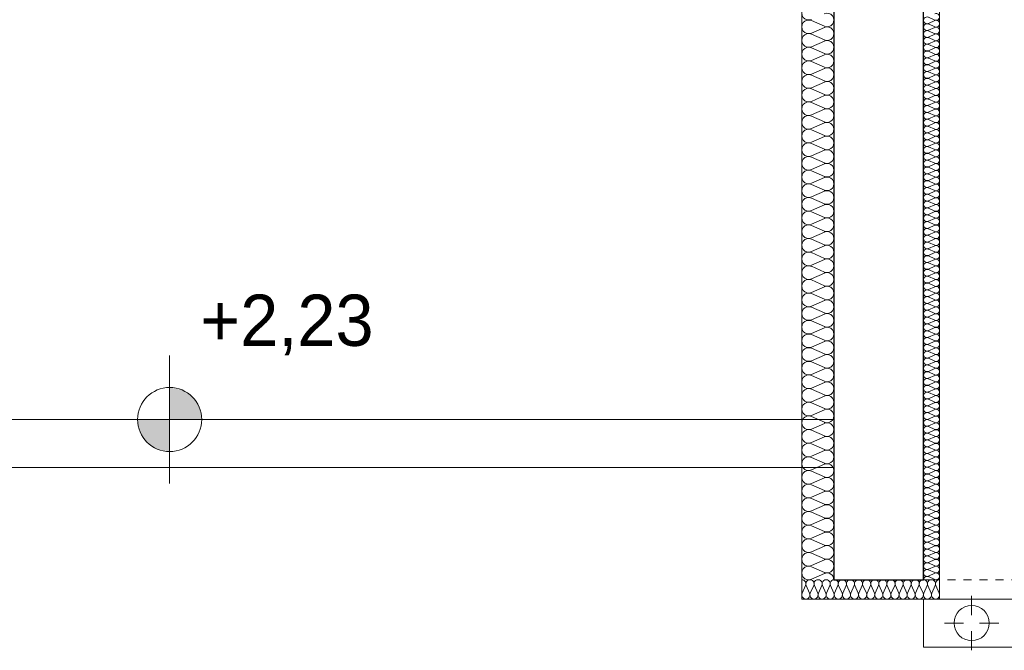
# Model space of a CAD drawing. Header units: inches. Extents: x -515158 to -470211, y -1887 to 84268.
# Tile 74 of 102: x -501644 to -498570, y 66477 to 68444. Entities that reach past the tile are written whole.
import ezdxf

# ---------------------------------------------------------------- set-up
doc = ezdxf.new("R2010")
doc.units = ezdxf.units.IN
doc.header["$MEASUREMENT"] = 0
doc.linetypes.add('Hidden Line', pattern=[50, 25, -25])
for name, color, linetype, lineweight in [('#podkład', 252, 'Continuous', 9), ('Arch ocieplenie_Nr_Pióra__44', 252, 'Continuous', 9), ('Arch ocieplenie_Nr_Pióra__9', 252, 'Continuous', 9), ('Arch wykończenie_Nr_Pióra__3', 252, 'Continuous', 18), ('INWENT DACH_Nr_Pióra__21', 252, 'Continuous', 9), ('INWENT RURY SPUSTOWE_Nr_Pióra__21', 252, 'Continuous', 9), ('INWENT RZĘDNE_Nr_Pióra__21', 252, 'Continuous', 9), ('INWENT.ŚCIANY_Nr_Pióra__1', 252, 'Continuous', 25), ('INWENT.ŚCIANY_Nr_Pióra__21', 252, 'Continuous', 9)]:
    doc.layers.add(name, color=color, linetype=linetype, lineweight=lineweight)
doc.layers.add('Arch ocieplenie', color=252, linetype='Continuous')
doc.layers.add('INWENT RZĘDNE', color=252, linetype='Continuous')
doc.styles.add('GENERATED_STYLE_3', font='txt')

# ---------------------------------------------------------------- blocks, each defined once
blk = doc.blocks.new('Koty wysokościowe_38', base_point=(-500112.1, 68397.6))
at = {"layer": 'INWENT RZĘDNE_Nr_Pióra__21', "linetype": 'Continuous'}
for points in [[(-500112.1, 68397.6), (-500012.1, 68397.6), (-500019.7, 68435.9), (-500041.4, 68468.3), (-500073.9, 68490), (-500112.1, 68497.6)], [(-500112.1, 68397.6), (-500212.1, 68397.6), (-500204.5, 68359.4), (-500182.8, 68326.9), (-500150.4, 68305.2), (-500112.1, 68297.6)]]:
    blk.add_hatch(color=256, dxfattribs=at).paths.add_polyline_path(points, flags=0)
for p, q in [((-500112.1, 68197.6), (-500112.1, 68597.6)), ((-500312.1, 68397.6), (-499912.1, 68397.6))]:
    blk.add_line(p, q, dxfattribs=at)
blk.add_circle((-500112.1, 68397.6), 100, dxfattribs=at)
at = {"layer": 'INWENT RZĘDNE_Nr_Pióra__21', "insert": (-500016.8, 68597.6), "char_height": 160, "attachment_point": 7, "style": 'GENERATED_STYLE_3'}
blk.add_mtext('{+2,23}', dxfattribs=at)
blk = doc.blocks.new('Izolacja cieplna 14_210', base_point=(-497758.3, 79647.6))
at = {"layer": 'Arch ocieplenie_Nr_Pióra__9', "linetype": 'Continuous'}
for p, q in [((-497743.4, 69652.9), (-497723.2, 69644)), ((-497723.2, 69642.2), (-497743.4, 69633.4)), ((-497743.4, 69631.6), (-497723.2, 69622.7)), ((-497723.2, 69620.9), (-497743.4, 69612.1)), ((-497743.4, 69610.3), (-497723.2, 69601.4)), ((-497723.2, 69599.6), (-497743.4, 69590.8)), ((-497743.4, 69589), (-497723.2, 69580.1)), ((-497723.2, 69578.4), (-497743.4, 69569.5)), ((-497743.4, 69567.7), (-497723.2, 69558.9)), ((-497723.2, 69557.1), (-497743.4, 69548.2)), ((-497743.4, 69546.4), (-497723.2, 69537.6)), ((-497723.2, 69535.8), (-497743.4, 69526.9)), ((-497743.4, 69525.1), (-497723.2, 69516.3)), ((-497723.2, 69514.5), (-497743.4, 69505.6)), ((-497743.4, 69503.9), (-497723.2, 69495)), ((-497723.2, 69493.2), (-497743.4, 69484.4)), ((-497743.4, 69482.6), (-497723.2, 69473.7)), ((-497723.2, 69471.9), (-497743.4, 69463.1)), ((-497743.4, 69461.3), (-497723.2, 69452.4)), ((-497723.2, 69450.6), (-497743.4, 69441.8)), ((-497743.4, 69440), (-497723.2, 69431.1)), ((-497723.2, 69429.3), (-497743.4, 69420.5)), ((-497743.4, 69418.7), (-497723.2, 69409.9)), ((-497723.2, 69408.1), (-497743.4, 69399.2)), ((-497743.4, 69397.4), (-497723.2, 69388.6)), ((-497723.2, 69386.8), (-497743.4, 69377.9)), ((-497743.4, 69376.1), (-497723.2, 69367.3)), ((-497723.2, 69365.5), (-497743.4, 69356.6)), ((-497743.4, 69354.8), (-497723.2, 69346)), ((-497723.2, 69344.2), (-497743.4, 69335.3)), ((-497743.4, 69333.6), (-497723.2, 69324.7)), ((-497723.2, 69322.9), (-497743.4, 69314.1)), ((-497743.4, 69312.3), (-497723.2, 69303.4)), ((-497723.2, 69301.6), (-497743.4, 69292.8)), ((-497743.4, 69291), (-497723.2, 69282.1)), ((-497723.2, 69280.3), (-497743.4, 69271.5)), ((-497743.4, 69269.7), (-497723.2, 69260.8)), ((-497723.2, 69259.1), (-497743.4, 69250.2)), ((-497743.4, 69248.4), (-497723.2, 69239.6)), ((-497723.2, 69237.8), (-497743.4, 69228.9)), ((-497743.4, 69227.1), (-497723.2, 69218.3)), ((-497723.2, 69216.5), (-497743.4, 69207.6)), ((-497743.4, 69205.8), (-497723.2, 69197)), ((-497723.2, 69195.2), (-497743.4, 69186.3)), ((-497743.4, 69184.6), (-497723.2, 69175.7)), ((-497723.2, 69173.9), (-497743.4, 69165.1)), ((-497743.4, 69163.3), (-497723.2, 69154.4)), ((-497723.2, 69152.6), (-497743.4, 69143.8)), ((-497743.4, 69142), (-497723.2, 69133.1)), ((-497723.2, 69131.3), (-497743.4, 69122.5)), ((-497743.4, 69120.7), (-497723.2, 69111.8)), ((-497723.2, 69110.1), (-497743.4, 69101.2)), ((-497743.4, 69099.4), (-497723.2, 69090.6)), ((-497723.2, 69088.8), (-497743.4, 69079.9)), ((-497743.4, 69078.1), (-497723.2, 69069.3)), ((-497723.2, 69067.5), (-497743.4, 69058.6)), ((-497743.4, 69056.8), (-497723.2, 69048)), ((-497723.2, 69046.2), (-497743.4, 69037.3)), ((-497743.4, 69035.6), (-497723.2, 69026.7)), ((-497723.2, 69024.9), (-497743.4, 69016.1)), ((-497743.4, 69014.3), (-497723.2, 69005.4)), ((-497723.2, 69003.6), (-497743.4, 68994.8)), ((-497743.4, 68993), (-497723.2, 68984.1)), ((-497723.2, 68982.3), (-497743.4, 68973.5)), ((-497743.4, 68971.7), (-497723.2, 68962.8)), ((-497723.2, 68961.1), (-497743.4, 68952.2)), ((-497743.4, 68950.4), (-497723.2, 68941.6)), ((-497723.2, 68939.8), (-497743.4, 68930.9)), ((-497743.4, 68929.1), (-497723.2, 68920.3)), ((-497723.2, 68918.5), (-497743.4, 68909.6)), ((-497743.4, 68907.8), (-497723.2, 68899)), ((-497723.2, 68897.2), (-497743.4, 68888.3)), ((-497743.4, 68886.5), (-497723.2, 68877.7)), ((-497723.2, 68875.9), (-497743.4, 68867.1)), ((-497743.4, 68865.3), (-497723.2, 68856.4)), ((-497723.2, 68854.6), (-497743.4, 68845.8)), ((-497743.4, 68844), (-497723.2, 68835.1)), ((-497723.2, 68833.3), (-497743.4, 68824.5)), ((-497743.4, 68822.7), (-497723.2, 68813.8)), ((-497723.2, 68812), (-497743.4, 68803.2)), ((-497743.4, 68801.4), (-497723.2, 68792.5)), ((-497723.2, 68790.8), (-497743.4, 68781.9)), ((-497743.4, 68780.1), (-497723.2, 68771.3)), ((-497723.2, 68769.5), (-497743.4, 68760.6)), ((-497743.4, 68758.8), (-497723.2, 68750)), ((-497723.2, 68748.2), (-497743.4, 68739.3)), ((-497743.4, 68737.5), (-497723.2, 68728.7)), ((-497723.2, 68726.9), (-497743.4, 68718)), ((-497743.4, 68716.3), (-497723.2, 68707.4)), ((-497723.2, 68705.6), (-497743.4, 68696.8)), ((-497743.4, 68695), (-497723.2, 68686.1)), ((-497723.2, 68684.3), (-497743.4, 68675.5)), ((-497743.4, 68673.7), (-497723.2, 68664.8)), ((-497723.2, 68663), (-497743.4, 68654.2)), ((-497743.4, 68652.4), (-497723.2, 68643.5)), ((-497723.2, 68641.8), (-497743.4, 68632.9)), ((-497743.4, 68631.1), (-497723.2, 68622.3)), ((-497723.2, 68620.5), (-497743.4, 68611.6)), ((-497743.4, 68609.8), (-497723.2, 68601)), ((-497723.2, 68599.2), (-497743.4, 68590.3)), ((-497743.4, 68588.5), (-497723.2, 68579.7)), ((-497723.2, 68577.9), (-497743.4, 68569)), ((-497743.4, 68567.3), (-497723.2, 68558.4)), ((-497723.2, 68556.6), (-497743.4, 68547.8)), ((-497743.4, 68546), (-497723.2, 68537.1)), ((-497723.2, 68535.3), (-497743.4, 68526.5)), ((-497743.4, 68524.7), (-497723.2, 68515.8)), ((-497723.2, 68514), (-497743.4, 68505.2)), ((-497743.4, 68503.4), (-497723.2, 68494.5)), ((-497723.2, 68492.8), (-497743.4, 68483.9)), ((-497743.4, 68482.1), (-497723.2, 68473.3)), ((-497723.2, 68471.5), (-497743.4, 68462.6)), ((-497743.4, 68460.8), (-497723.2, 68452)), ((-497723.2, 68450.2), (-497743.4, 68441.3)), ((-497743.4, 68439.5), (-497723.2, 68430.7)), ((-497723.2, 68428.9), (-497743.4, 68420)), ((-497743.4, 68418.3), (-497723.2, 68409.4)), ((-497723.2, 68407.6), (-497743.4, 68398.8)), ((-497743.4, 68397), (-497723.2, 68388.1)), ((-497723.2, 68386.3), (-497743.4, 68377.5)), ((-497743.4, 68375.7), (-497723.2, 68366.8)), ((-497723.2, 68365), (-497743.4, 68356.2)), ((-497743.4, 68354.4), (-497723.2, 68345.5)), ((-497723.2, 68343.8), (-497743.4, 68334.9)), ((-497743.4, 68333.1), (-497723.2, 68324.3)), ((-497723.2, 68322.5), (-497743.4, 68313.6)), ((-497743.4, 68311.8), (-497723.2, 68303)), ((-497723.2, 68301.2), (-497743.4, 68292.3)), ((-497743.4, 68290.5), (-497723.2, 68281.7)), ((-497723.2, 68279.9), (-497743.4, 68271)), ((-497743.4, 68269.2), (-497723.2, 68260.4)), ((-497723.2, 68258.6), (-497743.4, 68249.8)), ((-497743.4, 68248), (-497723.2, 68239.1)), ((-497723.2, 68237.3), (-497743.4, 68228.5)), ((-497743.4, 68226.7), (-497723.2, 68217.8)), ((-497723.2, 68216), (-497743.4, 68207.2)), ((-497743.4, 68205.4), (-497723.2, 68196.5)), ((-497723.2, 68194.7), (-497743.4, 68185.9)), ((-497743.4, 68184.1), (-497723.2, 68175.2)), ((-497723.2, 68173.5), (-497743.4, 68164.6)), ((-497743.4, 68162.8), (-497723.2, 68154)), ((-497723.2, 68152.2), (-497743.4, 68143.3)), ((-497743.4, 68141.5), (-497723.2, 68132.7)), ((-497723.2, 68130.9), (-497743.4, 68122)), ((-497743.4, 68120.2), (-497723.2, 68111.4)), ((-497723.2, 68109.6), (-497743.4, 68100.7)), ((-497743.4, 68099), (-497723.2, 68090.1)), ((-497723.2, 68088.3), (-497743.4, 68079.5)), ((-497743.4, 68077.7), (-497723.2, 68068.8)), ((-497723.2, 68067), (-497743.4, 68058.2)), ((-497743.4, 68056.4), (-497723.2, 68047.5)), ((-497723.2, 68045.7), (-497743.4, 68036.9)), ((-497743.4, 68035.1), (-497723.2, 68026.2)), ((-497723.2, 68024.5), (-497743.4, 68015.6)), ((-497743.4, 68013.8), (-497723.2, 68005)), ((-497723.2, 68003.2), (-497743.4, 67994.3)), ((-497743.4, 67992.5), (-497723.2, 67983.7)), ((-497723.2, 67981.9), (-497743.4, 67973)), ((-497743.4, 67971.2), (-497723.2, 67962.4)), ((-497723.2, 67960.6), (-497743.4, 67951.7)), ((-497743.4, 67950), (-497723.2, 67941.1)), ((-497723.2, 67939.3), (-497743.4, 67930.5)), ((-497743.4, 67928.7), (-497723.2, 67919.8)), ((-497723.2, 67918), (-497743.4, 67909.2)), ((-497743.4, 67907.4), (-497723.2, 67898.5))]:
    blk.add_line(p, q, dxfattribs=at)
for centre, start_param, end_param in [((-497719, 69653.7), 5.870392, 9.837571), ((-497747.7, 69643.1), 2.7288, 6.695979), ((-497747.7, 69621.8), 2.7288, 6.695979), ((-497719, 69632.5), 5.870392, 9.837571), ((-497747.7, 69600.5), 2.7288, 6.695979), ((-497719, 69611.2), 5.870392, 9.837571), ((-497719, 69589.9), 5.870392, 9.837571), ((-497747.7, 69579.2), 2.7288, 6.695979), ((-497747.7, 69558), 2.7288, 6.695979), ((-497719, 69568.6), 5.870392, 9.837571), ((-497747.7, 69536.7), 2.7288, 6.695979), ((-497719, 69547.3), 5.870392, 9.837571), ((-497719, 69526), 5.870392, 9.837571), ((-497747.7, 69515.4), 2.7288, 6.695979), ((-497747.7, 69494.1), 2.7288, 6.695979), ((-497719, 69504.7), 5.870392, 9.837571), ((-497747.7, 69472.8), 2.7288, 6.695979), ((-497719, 69483.5), 5.870392, 9.837571), ((-497719, 69462.2), 5.870392, 9.837571), ((-497747.7, 69451.5), 2.7288, 6.695979), ((-497747.7, 69430.2), 2.7288, 6.695979), ((-497719, 69440.9), 5.870392, 9.837571), ((-497747.7, 69409), 2.7288, 6.695979), ((-497719, 69419.6), 5.870392, 9.837571), ((-497747.7, 69387.7), 2.7288, 6.695979), ((-497719, 69398.3), 5.870392, 9.837571), ((-497719, 69377), 5.870392, 9.837571), ((-497747.7, 69366.4), 2.7288, 6.695979), ((-497747.7, 69345.1), 2.7288, 6.695979), ((-497719, 69355.7), 5.870392, 9.837571), ((-497747.7, 69323.8), 2.7288, 6.695979), ((-497719, 69334.5), 5.870392, 9.837571), ((-497719, 69313.2), 5.870392, 9.837571), ((-497747.7, 69302.5), 2.7288, 6.695979), ((-497747.7, 69281.2), 2.7288, 6.695979), ((-497719, 69291.9), 5.870392, 9.837571), ((-497747.7, 69260), 2.7288, 6.695979), ((-497719, 69270.6), 5.870392, 9.837571), ((-497719, 69249.3), 5.870392, 9.837571), ((-497747.7, 69238.7), 2.7288, 6.695979), ((-497747.7, 69217.4), 2.7288, 6.695979), ((-497719, 69228), 5.870392, 9.837571), ((-497747.7, 69196.1), 2.7288, 6.695979), ((-497719, 69206.7), 5.870392, 9.837571), ((-497719, 69185.5), 5.870392, 9.837571), ((-497747.7, 69174.8), 2.7288, 6.695979), ((-497747.7, 69153.5), 2.7288, 6.695979), ((-497719, 69164.2), 5.870392, 9.837571), ((-497747.7, 69132.2), 2.7288, 6.695979), ((-497719, 69142.9), 5.870392, 9.837571), ((-497747.7, 69110.9), 2.7288, 6.695979), ((-497719, 69121.6), 5.870392, 9.837571), ((-497719, 69100.3), 5.870392, 9.837571), ((-497747.7, 69089.7), 2.7288, 6.695979), ((-497747.7, 69068.4), 2.7288, 6.695979), ((-497719, 69079), 5.870392, 9.837571), ((-497747.7, 69047.1), 2.7288, 6.695979), ((-497719, 69057.7), 5.870392, 9.837571), ((-497719, 69036.4), 5.870392, 9.837571), ((-497747.7, 69025.8), 2.7288, 6.695979), ((-497747.7, 69004.5), 2.7288, 6.695979), ((-497719, 69015.2), 5.870392, 9.837571), ((-497747.7, 68983.2), 2.7288, 6.695979), ((-497719, 68993.9), 5.870392, 9.837571), ((-497719, 68972.6), 5.870392, 9.837571), ((-497747.7, 68961.9), 2.7288, 6.695979), ((-497747.7, 68940.7), 2.7288, 6.695979), ((-497719, 68951.3), 5.870392, 9.837571), ((-497747.7, 68919.4), 2.7288, 6.695979), ((-497719, 68930), 5.870392, 9.837571), ((-497719, 68908.7), 5.870392, 9.837571), ((-497747.7, 68898.1), 2.7288, 6.695979), ((-497747.7, 68876.8), 2.7288, 6.695979), ((-497719, 68887.4), 5.870392, 9.837571), ((-497747.7, 68855.5), 2.7288, 6.695979), ((-497719, 68866.2), 5.870392, 9.837571), ((-497747.7, 68834.2), 2.7288, 6.695979), ((-497719, 68844.9), 5.870392, 9.837571), ((-497719, 68823.6), 5.870392, 9.837571), ((-497747.7, 68812.9), 2.7288, 6.695979), ((-497747.7, 68791.7), 2.7288, 6.695979), ((-497719, 68802.3), 5.870392, 9.837571), ((-497747.7, 68770.4), 2.7288, 6.695979), ((-497719, 68781), 5.870392, 9.837571), ((-497719, 68759.7), 5.870392, 9.837571), ((-497747.7, 68749.1), 2.7288, 6.695979), ((-497747.7, 68727.8), 2.7288, 6.695979), ((-497719, 68738.4), 5.870392, 9.837571), ((-497747.7, 68706.5), 2.7288, 6.695979), ((-497719, 68717.2), 5.870392, 9.837571), ((-497719, 68695.9), 5.870392, 9.837571), ((-497747.7, 68685.2), 2.7288, 6.695979), ((-497747.7, 68663.9), 2.7288, 6.695979), ((-497719, 68674.6), 5.870392, 9.837571), ((-497747.7, 68642.7), 2.7288, 6.695979), ((-497719, 68653.3), 5.870392, 9.837571), ((-497719, 68632), 5.870392, 9.837571), ((-497747.7, 68621.4), 2.7288, 6.695979), ((-497747.7, 68600.1), 2.7288, 6.695979), ((-497719, 68610.7), 5.870392, 9.837571), ((-497747.7, 68578.8), 2.7288, 6.695979), ((-497719, 68589.4), 5.870392, 9.837571), ((-497747.7, 68557.5), 2.7288, 6.695979), ((-497719, 68568.2), 5.870392, 9.837571), ((-497719, 68546.9), 5.870392, 9.837571), ((-497747.7, 68536.2), 2.7288, 6.695979), ((-497747.7, 68514.9), 2.7288, 6.695979), ((-497719, 68525.6), 5.870392, 9.837571), ((-497747.7, 68493.6), 2.7288, 6.695979), ((-497719, 68504.3), 5.870392, 9.837571), ((-497719, 68483), 5.870392, 9.837571), ((-497747.7, 68472.4), 2.7288, 6.695979), ((-497747.7, 68451.1), 2.7288, 6.695979), ((-497719, 68461.7), 5.870392, 9.837571), ((-497747.7, 68429.8), 2.7288, 6.695979), ((-497719, 68440.4), 5.870392, 9.837571), ((-497719, 68419.1), 5.870392, 9.837571), ((-497747.7, 68408.5), 2.7288, 6.695979), ((-497747.7, 68387.2), 2.7288, 6.695979), ((-497719, 68397.9), 5.870392, 9.837571), ((-497747.7, 68365.9), 2.7288, 6.695979), ((-497719, 68376.6), 5.870392, 9.837571), ((-497719, 68355.3), 5.870392, 9.837571), ((-497747.7, 68344.6), 2.7288, 6.695979), ((-497747.7, 68323.4), 2.7288, 6.695979), ((-497719, 68334), 5.870392, 9.837571), ((-497747.7, 68302.1), 2.7288, 6.695979), ((-497719, 68312.7), 5.870392, 9.837571), ((-497747.7, 68280.8), 2.7288, 6.695979), ((-497719, 68291.4), 5.870392, 9.837571), ((-497719, 68270.1), 5.870392, 9.837571), ((-497747.7, 68259.5), 2.7288, 6.695979), ((-497747.7, 68238.2), 2.7288, 6.695979), ((-497719, 68248.9), 5.870392, 9.837571), ((-497747.7, 68216.9), 2.7288, 6.695979), ((-497719, 68227.6), 5.870392, 9.837571), ((-497719, 68206.3), 5.870392, 9.837571), ((-497747.7, 68195.6), 2.7288, 6.695979), ((-497747.7, 68174.4), 2.7288, 6.695979), ((-497719, 68185), 5.870392, 9.837571), ((-497747.7, 68153.1), 2.7288, 6.695979), ((-497719, 68163.7), 5.870392, 9.837571), ((-497719, 68142.4), 5.870392, 9.837571), ((-497747.7, 68131.8), 2.7288, 6.695979), ((-497747.7, 68110.5), 2.7288, 6.695979), ((-497719, 68121.1), 5.870392, 9.837571), ((-497747.7, 68089.2), 2.7288, 6.695979), ((-497719, 68099.9), 5.870392, 9.837571), ((-497719, 68078.6), 5.870392, 9.837571), ((-497747.7, 68067.9), 2.7288, 6.695979), ((-497747.7, 68046.6), 2.7288, 6.695979), ((-497719, 68057.3), 5.870392, 9.837571), ((-497747.7, 68025.4), 2.7288, 6.695979), ((-497719, 68036), 5.870392, 9.837571), ((-497747.7, 68004.1), 2.7288, 6.695979), ((-497719, 68014.7), 5.870392, 9.837571), ((-497719, 67993.4), 5.870392, 9.837571), ((-497747.7, 67982.8), 2.7288, 6.695979), ((-497747.7, 67961.5), 2.7288, 6.695979), ((-497719, 67972.1), 5.870392, 9.837571), ((-497747.7, 67940.2), 2.7288, 6.695979), ((-497719, 67950.8), 5.870392, 9.837571), ((-497719, 67929.6), 5.870392, 9.837571), ((-497747.7, 67918.9), 2.7288, 6.695979), ((-497747.7, 67897.6), 2.7288, 4.712389), ((-497719, 67908.3), 5.870392, 9.837571)]:
    blk.add_ellipse(centre, major_axis=(0, -10.6), ratio=0.999134, start_param=start_param, end_param=end_param, dxfattribs=at)
blk = doc.blocks.new('Izolacja cieplna 14_209', base_point=(-498038.3, 72327.6))
at = {"layer": 'Arch ocieplenie_Nr_Pióra__44', "linetype": 'Continuous'}
for p, q in [((-498108.5, 69642.3), (-498068.1, 69624.6)), ((-498068.1, 69621), (-498108.5, 69603.3)), ((-498108.5, 69599.7), (-498068.1, 69582)), ((-498068.1, 69578.4), (-498108.5, 69560.7)), ((-498108.5, 69557.1), (-498068.1, 69539.4)), ((-498068.1, 69535.8), (-498108.5, 69518.1)), ((-498108.5, 69514.5), (-498068.1, 69496.8)), ((-498068.1, 69493.2), (-498108.5, 69475.5)), ((-498108.5, 69471.9), (-498068.1, 69454.2)), ((-498068.1, 69450.6), (-498108.5, 69432.9)), ((-498108.5, 69429.3), (-498068.1, 69411.6)), ((-498068.1, 69408), (-498108.5, 69390.3)), ((-498108.5, 69386.7), (-498068.1, 69369)), ((-498068.1, 69365.4), (-498108.5, 69347.7)), ((-498108.5, 69344.1), (-498068.1, 69326.4)), ((-498068.1, 69322.8), (-498108.5, 69305.1)), ((-498108.5, 69301.5), (-498068.1, 69283.8)), ((-498068.1, 69280.2), (-498108.5, 69262.5)), ((-498108.5, 69258.9), (-498068.1, 69241.2)), ((-498068.1, 69237.6), (-498108.5, 69219.9)), ((-498108.5, 69216.3), (-498068.1, 69198.6)), ((-498068.1, 69195), (-498108.5, 69177.3)), ((-498108.5, 69173.7), (-498068.1, 69156)), ((-498068.1, 69152.4), (-498108.5, 69134.7)), ((-498108.5, 69131.1), (-498068.1, 69113.4)), ((-498068.1, 69109.8), (-498108.5, 69092.1)), ((-498108.5, 69088.5), (-498068.1, 69070.8)), ((-498068.1, 69067.2), (-498108.5, 69049.5)), ((-498108.5, 69045.9), (-498068.1, 69028.2)), ((-498068.1, 69024.6), (-498108.5, 69006.9)), ((-498108.5, 69003.3), (-498068.1, 68985.6)), ((-498068.1, 68982), (-498108.5, 68964.3)), ((-498108.5, 68960.7), (-498068.1, 68943)), ((-498068.1, 68939.4), (-498108.5, 68921.7)), ((-498108.5, 68918.2), (-498068.1, 68900.4)), ((-498068.1, 68896.9), (-498108.5, 68879.1)), ((-498108.5, 68875.6), (-498068.1, 68857.8)), ((-498068.1, 68854.3), (-498108.5, 68836.5)), ((-498108.5, 68833), (-498068.1, 68815.2)), ((-498068.1, 68811.7), (-498108.5, 68793.9)), ((-498108.5, 68790.4), (-498068.1, 68772.6)), ((-498068.1, 68769.1), (-498108.5, 68751.3)), ((-498108.5, 68747.8), (-498068.1, 68730)), ((-498068.1, 68726.5), (-498108.5, 68708.7)), ((-498108.5, 68705.2), (-498068.1, 68687.4)), ((-498068.1, 68683.9), (-498108.5, 68666.2)), ((-498108.5, 68662.6), (-498068.1, 68644.9)), ((-498068.1, 68641.3), (-498108.5, 68623.6)), ((-498108.5, 68620), (-498068.1, 68602.3)), ((-498068.1, 68598.7), (-498108.5, 68581)), ((-498108.5, 68577.4), (-498068.1, 68559.7)), ((-498068.1, 68556.1), (-498108.5, 68538.4)), ((-498108.5, 68534.8), (-498068.1, 68517.1)), ((-498068.1, 68513.5), (-498108.5, 68495.8)), ((-498108.5, 68492.2), (-498068.1, 68474.5)), ((-498068.1, 68470.9), (-498108.5, 68453.2)), ((-498108.5, 68449.6), (-498068.1, 68431.9)), ((-498068.1, 68428.3), (-498108.5, 68410.6)), ((-498108.5, 68407), (-498068.1, 68389.3)), ((-498068.1, 68385.7), (-498108.5, 68368)), ((-498108.5, 68364.4), (-498068.1, 68346.7)), ((-498068.1, 68343.1), (-498108.5, 68325.4)), ((-498108.5, 68321.8), (-498068.1, 68304.1)), ((-498068.1, 68300.5), (-498108.5, 68282.8)), ((-498108.5, 68279.2), (-498068.1, 68261.5)), ((-498068.1, 68257.9), (-498108.5, 68240.2)), ((-498108.5, 68236.6), (-498068.1, 68218.9)), ((-498068.1, 68215.3), (-498108.5, 68197.6)), ((-498108.5, 68194), (-498068.1, 68176.3)), ((-498068.1, 68172.7), (-498108.5, 68155)), ((-498108.5, 68151.4), (-498068.1, 68133.7)), ((-498068.1, 68130.1), (-498108.5, 68112.4)), ((-498108.5, 68108.8), (-498068.1, 68091.1)), ((-498068.1, 68087.5), (-498108.5, 68069.8)), ((-498108.5, 68066.2), (-498068.1, 68048.5)), ((-498068.1, 68044.9), (-498108.5, 68027.2)), ((-498108.5, 68023.6), (-498068.1, 68005.9)), ((-498068.1, 68002.3), (-498108.5, 67984.6)), ((-498108.5, 67981), (-498068.1, 67963.3)), ((-498068.1, 67959.7), (-498108.5, 67942)), ((-498108.5, 67938.4), (-498068.1, 67920.7)), ((-498068.1, 67917.1), (-498108.5, 67899.4))]:
    blk.add_line(p, q, dxfattribs=at)
for centre, start_param, end_param in [((-498117.1, 69665.4), 2.728799, 6.695979), ((-498059.6, 69644.1), 5.870392, 9.837571), ((-498117.1, 69622.8), 2.728799, 6.695979), ((-498117.1, 69580.2), 2.728799, 6.695979), ((-498059.6, 69601.5), 5.870392, 9.837571), ((-498059.6, 69558.9), 5.870392, 9.837571), ((-498117.1, 69537.6), 2.728799, 6.695979), ((-498059.6, 69516.3), 5.870392, 9.837571), ((-498117.1, 69495), 2.728799, 6.695979), ((-498117.1, 69452.4), 2.728799, 6.695979), ((-498059.6, 69473.7), 5.870392, 9.837571), ((-498059.6, 69431.1), 5.870392, 9.837571), ((-498117.1, 69409.8), 2.728799, 6.695979), ((-498059.6, 69388.5), 5.870392, 9.837571), ((-498117.1, 69367.2), 2.728799, 6.695979), ((-498059.6, 69345.9), 5.870392, 9.837571), ((-498117.1, 69324.6), 2.728799, 6.695979), ((-498059.6, 69303.3), 5.870392, 9.837571), ((-498117.1, 69282), 2.728799, 6.695979), ((-498117.1, 69239.4), 2.728799, 6.695979), ((-498059.6, 69260.7), 5.870392, 9.837571), ((-498059.6, 69218.1), 5.870392, 9.837571), ((-498117.1, 69196.8), 2.728799, 6.695979), ((-498059.6, 69175.5), 5.870392, 9.837571), ((-498117.1, 69154.2), 2.728799, 6.695979), ((-498117.1, 69111.6), 2.728799, 6.695979), ((-498059.6, 69132.9), 5.870392, 9.837571), ((-498059.6, 69090.3), 5.870392, 9.837571), ((-498117.1, 69069), 2.728799, 6.695979), ((-498117.1, 69026.4), 2.728799, 6.695979), ((-498059.6, 69047.7), 5.870392, 9.837571), ((-498059.6, 69005.1), 5.870392, 9.837571), ((-498117.1, 68983.8), 2.728799, 6.695979), ((-498059.6, 68962.5), 5.870392, 9.837571), ((-498117.1, 68941.2), 2.728799, 6.695979), ((-498117.1, 68898.6), 2.728799, 6.695979), ((-498059.6, 68919.9), 5.870392, 9.837571), ((-498059.6, 68877.3), 5.870392, 9.837571), ((-498117.1, 68856), 2.728799, 6.695979), ((-498059.6, 68834.7), 5.870392, 9.837571), ((-498117.1, 68813.4), 2.728799, 6.695979), ((-498059.6, 68792.2), 5.870392, 9.837571), ((-498117.1, 68770.9), 2.728799, 6.695979), ((-498059.6, 68749.6), 5.870392, 9.837571), ((-498117.1, 68728.3), 2.728799, 6.695979), ((-498117.1, 68685.7), 2.728799, 6.695979), ((-498059.6, 68707), 5.870392, 9.837571), ((-498059.6, 68664.4), 5.870392, 9.837571), ((-498117.1, 68643.1), 2.728799, 6.695979), ((-498059.6, 68621.8), 5.870392, 9.837571), ((-498117.1, 68600.5), 2.728799, 6.695979), ((-498117.1, 68557.9), 2.728799, 6.695979), ((-498059.6, 68579.2), 5.870392, 9.837571), ((-498059.6, 68536.6), 5.870392, 9.837571), ((-498117.1, 68515.3), 2.728799, 6.695979), ((-498117.1, 68472.7), 2.728799, 6.695979), ((-498059.6, 68494), 5.870392, 9.837571), ((-498059.6, 68451.4), 5.870392, 9.837571), ((-498117.1, 68430.1), 2.728799, 6.695979), ((-498059.6, 68408.8), 5.870392, 9.837571), ((-498117.1, 68387.5), 2.728799, 6.695979), ((-498117.1, 68344.9), 2.728799, 6.695979), ((-498059.6, 68366.2), 5.870392, 9.837571), ((-498059.6, 68323.6), 5.870392, 9.837571), ((-498117.1, 68302.3), 2.728799, 6.695979), ((-498059.6, 68281), 5.870392, 9.837571), ((-498117.1, 68259.7), 2.728799, 6.695979), ((-498059.6, 68238.4), 5.870392, 9.837571), ((-498117.1, 68217.1), 2.728799, 6.695979), ((-498059.6, 68195.8), 5.870392, 9.837571), ((-498117.1, 68174.5), 2.728799, 6.695979), ((-498117.1, 68131.9), 2.728799, 6.695979), ((-498059.6, 68153.2), 5.870392, 9.837571), ((-498059.6, 68110.6), 5.870392, 9.837571), ((-498117.1, 68089.3), 2.728799, 6.695979), ((-498059.6, 68068), 5.870392, 9.837571), ((-498117.1, 68046.7), 2.728799, 6.695979), ((-498117.1, 68004.1), 2.728799, 6.695979), ((-498059.6, 68025.4), 5.870392, 9.837571), ((-498059.6, 67982.8), 5.870392, 9.837571), ((-498117.1, 67961.5), 2.728799, 6.695979), ((-498117.1, 67918.9), 2.728799, 6.695979), ((-498059.6, 67940.2), 5.870392, 9.837571), ((-498059.6, 67897.6), 1.570796, 3.554385)]:
    blk.add_ellipse(centre, major_axis=(0, -21.3), ratio=0.998579, start_param=start_param, end_param=end_param, dxfattribs=at)
blk = doc.blocks.new('Izolacja cieplna 14_208', base_point=(-498138.3, 67897.6))
at = {"layer": 'Arch ocieplenie_Nr_Pióra__44', "linetype": 'Continuous'}
for p, q in [((-498137.3, 67855.5), (-498126.7, 67879.8)), ((-498124.6, 67879.8), (-498114.1, 67855.5)), ((-498112, 67855.5), (-498101.4, 67879.8)), ((-498099.3, 67879.8), (-498088.8, 67855.5)), ((-498086.7, 67855.5), (-498076.2, 67879.8)), ((-498074, 67879.8), (-498063.5, 67855.5)), ((-498061.4, 67855.5), (-498050.9, 67879.8)), ((-498048.7, 67879.8), (-498038.2, 67855.5)), ((-498036.1, 67855.5), (-498025.6, 67879.8)), ((-498023.4, 67879.8), (-498012.9, 67855.5)), ((-498010.8, 67855.5), (-498000.3, 67879.8)), ((-497998.1, 67879.8), (-497987.6, 67855.5)), ((-497985.5, 67855.5), (-497975, 67879.8)), ((-497972.9, 67879.8), (-497962.3, 67855.5)), ((-497960.2, 67855.5), (-497949.7, 67879.8)), ((-497947.6, 67879.8), (-497937, 67855.5)), ((-497934.9, 67855.5), (-497924.4, 67879.8)), ((-497922.3, 67879.8), (-497911.7, 67855.5)), ((-497909.6, 67855.5), (-497899.1, 67879.8)), ((-497897, 67879.8), (-497886.4, 67855.5)), ((-497884.3, 67855.5), (-497873.8, 67879.8)), ((-497871.7, 67879.8), (-497861.2, 67855.5)), ((-497859, 67855.5), (-497848.5, 67879.8)), ((-497846.4, 67879.8), (-497835.9, 67855.5)), ((-497833.7, 67855.5), (-497823.2, 67879.8)), ((-497821.1, 67879.8), (-497810.6, 67855.5)), ((-497808.4, 67855.5), (-497797.9, 67879.8)), ((-497795.8, 67879.8), (-497785.3, 67855.5)), ((-497783.1, 67855.5), (-497772.6, 67879.8)), ((-497770.5, 67879.8), (-497760, 67855.5)), ((-497757.9, 67855.5), (-497747.3, 67879.8)), ((-497745.2, 67879.8), (-497734.7, 67855.5)), ((-497732.6, 67855.5), (-497722, 67879.8)), ((-497719.9, 67879.8), (-497709.4, 67855.5))]:
    blk.add_line(p, q, dxfattribs=at)
for centre, start_param, end_param in [((-498138.3, 67884.9), 4.299596, 6.283185), ((-498113, 67884.9), 4.299595, 8.266774), ((-498087.7, 67884.9), 4.299595, 8.266774), ((-498062.4, 67884.9), 4.299595, 8.266774), ((-498037.1, 67884.9), 4.299595, 8.266774), ((-498011.9, 67884.9), 4.299595, 8.266774), ((-497986.6, 67884.9), 4.299595, 8.266774), ((-497961.3, 67884.9), 4.299595, 8.266774), ((-497936, 67884.9), 4.299595, 8.266774), ((-497910.7, 67884.9), 4.299595, 8.266774), ((-497885.4, 67884.9), 4.299595, 8.266774), ((-497860.1, 67884.9), 4.299595, 8.266774), ((-497834.8, 67884.9), 4.299595, 8.266774), ((-497809.5, 67884.9), 4.299595, 8.266774), ((-497784.2, 67884.9), 4.299595, 8.266774), ((-497758.9, 67884.9), 4.299595, 8.266774), ((-497733.6, 67884.9), 4.299595, 8.266774), ((-497708.3, 67884.9), 0, 1.983589), ((-498125.7, 67850.4), 1.158003, 5.125183), ((-498100.4, 67850.4), 1.158003, 5.125183), ((-498075.1, 67850.4), 1.158003, 5.125183), ((-498049.8, 67850.4), 1.158003, 5.125183), ((-498024.5, 67850.4), 1.158003, 5.125183), ((-497999.2, 67850.4), 1.158003, 5.125183), ((-497973.9, 67850.4), 1.158003, 5.125183), ((-497948.6, 67850.4), 1.158003, 5.125183), ((-497923.3, 67850.4), 1.158003, 5.125183), ((-497898, 67850.4), 1.158003, 5.125183), ((-497872.7, 67850.4), 1.158003, 5.125183), ((-497847.4, 67850.4), 1.158003, 5.125183), ((-497822.1, 67850.4), 1.158003, 5.125183), ((-497796.9, 67850.4), 1.158003, 5.125183), ((-497771.6, 67850.4), 1.158003, 5.125183), ((-497746.3, 67850.4), 1.158003, 5.125183), ((-497721, 67850.4), 1.158003, 5.125183)]:
    blk.add_ellipse(centre, major_axis=(0, 12.8), ratio=0.991021, start_param=start_param, end_param=end_param, dxfattribs=at)
blk = doc.blocks.new('p1')
at = {"layer": 'Arch wykończenie_Nr_Pióra__3', "color": 252, "linetype": 'Continuous'}
for p, q in [((-498138.3, 65624.3), (-498138.3, 77934.3)), ((-497708.3, 65624.3), (-497708.3, 77934.3)), ((-497758.3, 65684.3), (-497708.3, 65684.3)), ((-498138.3, 65624.3), (-489098.3, 65624.3))]:
    blk.add_line(p, q, dxfattribs=at)
at = {"layer": 'INWENT DACH_Nr_Pióra__21', "color": 252, "linetype": 'Continuous'}
for p, q in [((-513118.3, 66184.3), (-498038.3, 66184.3)), ((-497608.3, 65574.3), (-497608.3, 65634.3)), ((-497633.3, 65549.3), (-497693.3, 65549.3)), ((-497583.3, 65549.3), (-497523.3, 65549.3)), ((-497608.3, 65524.3), (-497608.3, 65464.3))]:
    blk.add_line(p, q, dxfattribs=at)
blk.add_circle((-497608.3, 65549.3), 55, dxfattribs=at)
at = {"layer": 'INWENT RURY SPUSTOWE_Nr_Pióra__21', "color": 252, "linetype": 'Continuous'}
for p, q in [((-513118.3, 66034.3), (-498038.3, 66034.3)), ((-497758.3, 65474.3), (-497758.3, 65624.3)), ((-489098.3, 65474.3), (-497758.3, 65474.3))]:
    blk.add_line(p, q, dxfattribs=at)
at = {"layer": 'INWENT.ŚCIANY_Nr_Pióra__1', "color": 252, "linetype": 'Continuous'}
for p, q in [((-498038.3, 77799.3), (-498038.3, 65684.3)), ((-497758.3, 65684.3), (-497758.3, 77799.3)), ((-498038.3, 65684.3), (-497758.3, 65684.3))]:
    blk.add_line(p, q, dxfattribs=at)
at = {"layer": 'INWENT.ŚCIANY_Nr_Pióra__21', "color": 252, "linetype": 'Hidden Line'}
blk.add_line((-497408.3, 65684.3), (-497708.3, 65684.3), dxfattribs=at)
at = {"layer": 'Arch ocieplenie', "color": 252, "linetype": 'Continuous', "lineweight": 13}
for name, p in [('Izolacja cieplna 14_210', (-497758.3, 77434.3)), ('Izolacja cieplna 14_209', (-498038.3, 70114.3)), ('Izolacja cieplna 14_208', (-498138.3, 65684.3))]:
    blk.add_blockref(name, p, dxfattribs=at)
at = {"layer": 'INWENT RZĘDNE', "color": 252}
blk.add_blockref('Koty wysokościowe_38', (-500112.1, 66184.3), dxfattribs=at)

msp = doc.modelspace()

# ---------------------------------------------------------------- block references
at = {"layer": '#podkład'}
msp.add_blockref('p1', (-1064.1, 1012.8), dxfattribs=at)

doc.saveas('drawing.dxf')
